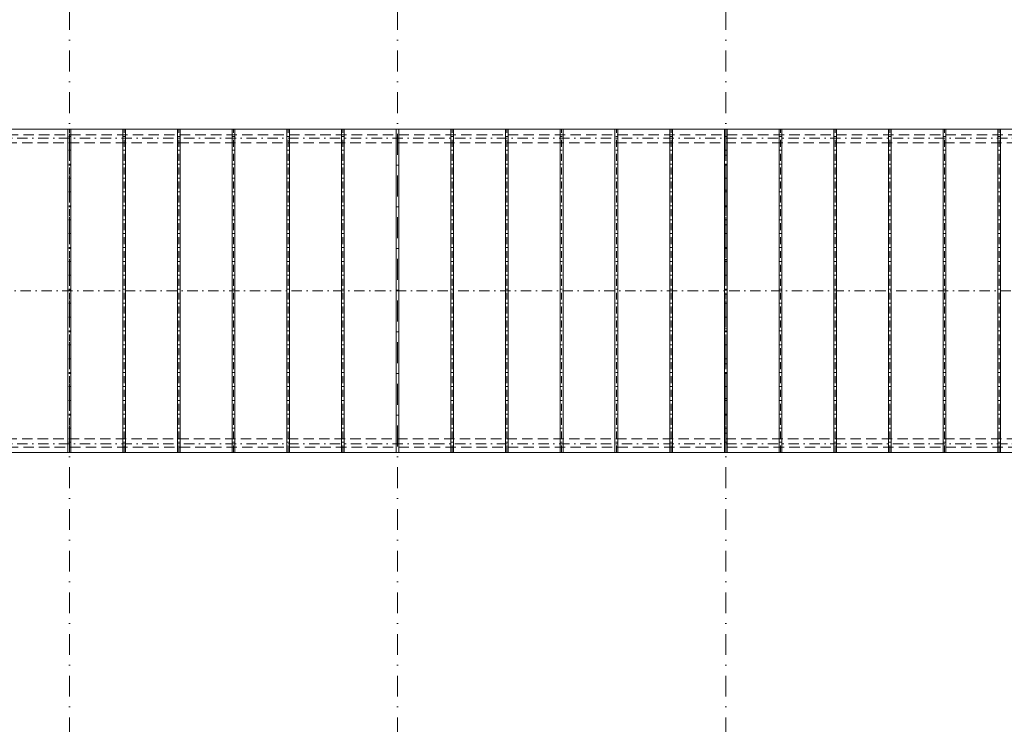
# Model space of a CAD drawing. Header units: millimetres. Extents: x -916886 to 3713765, y -2985421 to 1675785.
# Tile 168 of 256: x 107642 to 125642, y 214375 to 227259. Entities that reach past the tile are written whole.
import ezdxf

# ---------------------------------------------------------------- set-up
doc = ezdxf.new("R2010")
doc.units = ezdxf.units.MM
for name, pattern in [('CENTERX2', [101.6, 63.5, -12.7, 12.7, -12.7]), ('DASHDOT', [25.4, 12.7, -6.35, 0, -6.35]), ('ČÁRKOVANÁ', [19.05, 12.7, -6.35])]:
    doc.linetypes.add(name, pattern=pattern)
doc.layers.add('A99_N_kce-pohl', color=1, linetype='Continuous', lineweight=9)
doc.layers.add('A99_S_osy', color=1, linetype='CENTERX2', lineweight=5)

msp = doc.modelspace()

# ---------------------------------------------------------------- linework, layer by layer
at = {"layer": 'A99_N_kce-pohl', "color": 7, "linetype": 'Continuous', "lineweight": 9}
for p, q in [((108525, 219345), (108525, 225255)), ((108575, 219345), (108575, 225255)), ((109525, 219345), (109525, 225255)), ((109575, 219345), (109575, 225255)), ((110525, 219345), (110525, 225255)), ((110575, 219345), (110575, 225255)), ((111525, 219345), (111525, 225255)), ((111575, 219345), (111575, 225255)), ((112525, 219345), (112525, 225255)), ((112575, 219345), (112575, 225255)), ((113525, 219345), (113525, 225255)), ((113575, 219345), (113575, 225255)), ((114525, 219345), (114525, 225255)), ((114575, 219345), (114575, 225255)), ((115525, 219345), (115525, 225255)), ((115575, 219345), (115575, 225255)), ((116525, 219345), (116525, 225255)), ((116575, 219345), (116575, 225255)), ((117525, 219345), (117525, 225255)), ((117575, 219345), (117575, 225255)), ((118525, 219345), (118525, 225255)), ((118575, 219345), (118575, 225255)), ((119525, 219345), (119525, 225255)), ((119575, 219345), (119575, 225255)), ((120525, 219345), (120525, 225255)), ((120575, 219345), (120575, 225255)), ((121525, 219345), (121525, 225255)), ((121575, 219345), (121575, 225255)), ((122525, 219345), (122525, 225255)), ((122575, 219345), (122575, 225255)), ((123525, 219345), (123525, 225255)), ((123575, 219345), (123575, 225255)), ((124525, 219345), (124525, 225255)), ((124575, 219345), (124575, 225255)), ((125525, 219345), (125525, 225255)), ((125575, 219345), (125575, 225255))]:
    msp.add_line(p, q, dxfattribs=at)
msp.add_lwpolyline([(11930, 225255), (132620, 225255), (132620, 219345), (11930, 219345)], close=True, dxfattribs=at)
at = {"layer": 'A99_N_kce-pohl', "color": 7, "linetype": 'ČÁRKOVANÁ', "lineweight": 9, "ltscale": 15}
for points in [[(132760, 225155), (11790, 225155)], [(132450, 225005.3), (12100, 225005.3)], [(132760, 219445), (11790, 219445)], [(132450, 219594.7), (12100, 219594.7)]]:
    msp.add_lwpolyline(points, dxfattribs=at)
at = {"layer": 'A99_N_kce-pohl', "color": 7, "linetype": 'Continuous', "lineweight": 9}
for points in [[(108525, 222675), (108525, 222495)], [(108575, 222675), (108575, 222495)], [(109525, 222675), (109525, 222495)], [(109575, 222675), (109575, 222495)], [(110525, 222675), (110525, 222495)], [(110575, 222675), (110575, 222495)], [(111525, 222675), (111525, 222495)], [(111575, 222675), (111575, 222495)], [(112525, 222675), (112525, 222495)], [(112575, 222675), (112575, 222495)], [(113525, 222675), (113525, 222495)], [(113575, 222675), (113575, 222495)], [(114525, 222675), (114525, 222495)], [(114575, 222675), (114575, 222495)], [(115525, 222675), (115525, 222495)], [(115575, 222675), (115575, 222495)], [(116525, 222675), (116525, 222495)], [(116575, 222675), (116575, 222495)], [(117525, 222675), (117525, 222495)], [(117575, 222675), (117575, 222495)], [(118525, 222675), (118525, 222495)], [(118575, 222675), (118575, 222495)], [(119525, 222675), (119525, 222495)], [(119575, 222675), (119575, 222495)], [(120525, 222675), (120525, 222495)], [(120575, 222675), (120575, 222495)], [(121525, 222675), (121525, 222495)], [(121575, 222675), (121575, 222495)], [(122525, 222675), (122525, 222495)], [(122575, 222675), (122575, 222495)], [(123525, 222675), (123525, 222495)], [(123575, 222675), (123575, 222495)], [(124525, 222675), (124525, 222495)], [(124575, 222675), (124575, 222495)], [(125525, 222675), (125525, 222495)], [(125575, 222675), (125575, 222495)]]:
    msp.add_lwpolyline(points, dxfattribs=at)
at = {"layer": 'A99_S_osy', "linetype": 'DASHDOT', "lineweight": 5, "ltscale": 10}
for p, q in [((108550, 219345), (108550, 225255)), ((109550, 219345), (109550, 225255)), ((110550, 219345), (110550, 225255)), ((111550, 219345), (111550, 225255)), ((112550, 219345), (112550, 225255)), ((113550, 219345), (113550, 225255)), ((115550, 219345), (115550, 225255)), ((116550, 219345), (116550, 225255)), ((117550, 219345), (117550, 225255)), ((118550, 219345), (118550, 225255)), ((119550, 219345), (119550, 225255)), ((120550, 219345), (120550, 225255)), ((121550, 219345), (121550, 225255)), ((122550, 219345), (122550, 225255)), ((123550, 219345), (123550, 225255)), ((124550, 219345), (124550, 225255)), ((125550, 219345), (125550, 225255))]:
    msp.add_line(p, q, dxfattribs=at)
at = {"layer": 'A99_S_osy', "linetype": 'DASHDOT', "lineweight": 5, "ltscale": 25}
msp.add_line((120550, 225255), (120550, 219345), dxfattribs=at)
at = {"layer": 'A99_S_osy', "linetype": 'DASHDOT', "lineweight": 5, "ltscale": 30}
for points in [[(108550, 264800), (108550, 176462.5)], [(114550, 264800), (114550, 146890)], [(120550, 264800), (120550, 176462.5)]]:
    msp.add_lwpolyline(points, dxfattribs=at)
at = {"layer": 'A99_S_osy', "linetype": 'DASHDOT', "lineweight": 5, "ltscale": 15}
for points in [[(132940, 225095), (11865, 225095)], [(132620, 222300), (11930, 222300)], [(132940, 219505), (11865, 219505)]]:
    msp.add_lwpolyline(points, dxfattribs=at)

doc.saveas('drawing.dxf')
